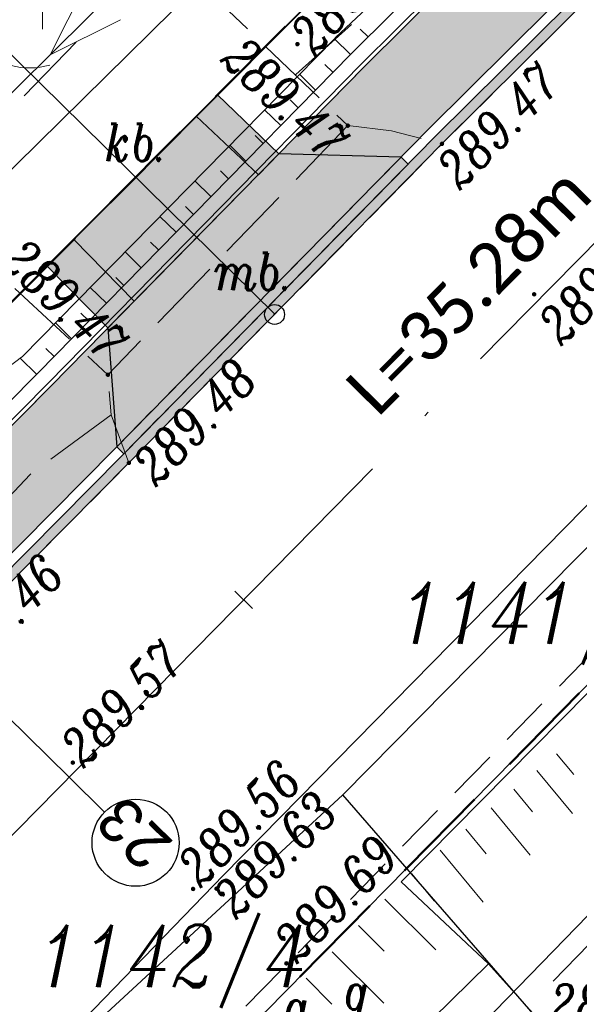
# Model space of a CAD drawing. Header units: metres. Extents: x -1 to 7476305, y 0 to 5497191.
# Tile 13 of 115: x 7474950 to 7474961, y 5496678 to 5496698. Entities that reach past the tile are written whole.
import ezdxf

# ---------------------------------------------------------------- set-up
doc = ezdxf.new("R2010")
doc.units = ezdxf.units.M
for name, pattern in [('420-500', [1.5, 1, -0.5]), ('ACAD_ISO04W100', [30, 24, -3, 0, -3]), ('EGBO02-500', [2.5, 1.5, -1]), ('Krawedz', [0.75, 0.5, -0.25]), ('KTCR02-500', [1.5, 1, -0.5]), ('KTJZ01-500', [2, 1.5, -0.5])]:
    doc.linetypes.add(name, pattern=pattern)
for name, color, linetype, lineweight, true_color in [('BUBZ01_1', 7, 'Continuous', 5, 0x0a0909), ('EGBD03', 7, 'Continuous', 5, 0x0a0909), ('EGBO02', 7, 'Continuous', 5, 0x0a0909), ('KTCR02', 7, 'Continuous', 5, 0x0a0909), ('KTJZ01', 7, 'Continuous', 5, 0x0a0909), ('KTKR01', 7, 'Continuous', 5, 0x0a0909), ('KTOK05_01', 7, 'Continuous', 5, 0x0a0909), ('RTPW01', 7, 'Continuous', 5, 0x0a0909), ('RTPW02', 7, 'Continuous', 5, 0x0a0909), ('suepnn', 7, 'Continuous', 5, 0x0a0909), ('SUPG_01', 7, 'Continuous', 5, 0x0a0909), ('SUUS25_G', 7, 'Continuous', 5, 0x0a0909), ('SZOPO_905', 7, 'Continuous', 5, 0x0a0909), ('Warstwa 1', 7, 'Continuous', 5, 0x0a0909)]:
    doc.layers.add(name, color=color, linetype=linetype, lineweight=lineweight, true_color=true_color)
for name, color, linetype in [('C-DROGI-KORYTARZE', 7, 'Continuous'), ('C-DROGI-PRZEKROJE', 7, 'Continuous'), ('C-DROGI-SYTUACJA', 7, 'Continuous'), ('C-DROGI-SYTUACJA-ETYKIETY', 7, 'Continuous'), ('D_ naprawakonstrukcji', 7, 'Continuous'), ('D_Granice pasa drogowego', 30, '420-500'), ('d_gRANICE PODZIAŁOWE', 92, 'Continuous'), ('D_Grupa punktów', 7, 'Continuous'), ('D_Krawężnik zaniżony', 1, '420-500'), ('D_Linia charakterystyczna', 10, 'Continuous'), ('D_Skarpa przy palisadach', 7, 'Continuous'), ('D_Zjazdy', 5, 'Continuous'), ('S-5_wymiary', 6, 'Continuous')]:
    doc.layers.add(name, color=color, linetype=linetype)
doc.layers.add('D_Pobocza zjazdu z kostki', color=7, linetype='Continuous', true_color=0xba9982)
doc.layers.add('D_Zjazdy za chodnikiem z kostki', color=7, linetype='Continuous', true_color=0xfb9dd4)
for name, color, linetype, lineweight in [('S-1_proj_obnizenia', 7, 'Krawedz', 30), ('S-1_proj_obrzeze', 11, 'Continuous', 30), ('S-5_opis_poprzeczka', 7, 'Continuous', 25)]:
    doc.layers.add(name, color=color, linetype=linetype, lineweight=lineweight)
doc.styles.add('! rom po 1.8mm', font='calibri.ttf', dxfattribs={"height": 0.9})
doc.styles.add('KAMIL', font='calibri.ttf', dxfattribs={"height": 0.75})
doc.styles.add('romans_pochyl', font='calibri.ttf', dxfattribs={"height": 0.75})
doc.styles.add('Style-ITALIC_1250', font='ITALIC_1250.shx')
doc.linetypes.add('KTOK05_01-500', pattern='A,3.75,[13,dgnlstyle-rozp_2015.shx,S=0.002778,R=0,X=0,Y=0],3.75', length=7.5)
doc.dimstyles.new('! 500', dxfattribs={"dimscale": 5, "dimtxt": 0.9, "dimasz": 0.18, "dimexe": 0.08, "dimexo": 0.04, "dimgap": 0.07, "dimtad": 1, "dimzin": 1, "dimtxsty": '! rom po 1.8mm', "dimcen": 0.09, "dimclrd": 256, "dimclre": 256, "dimclrt": 256, "dimazin": 1, "dimtfac": 1, "dimtix": 1, "dimtmove": 1, "dimatfit": 1, "dimfxl": 0.2, "dimlwd": -1, "dimlwe": -1, "dimarcsym": 0})

# ---------------------------------------------------------------- blocks, each defined once
blk = doc.blocks.new('A$C3d0535fb')
at = {"lineweight": 30, "true_color": 0xffffff, "transparency": 33554687}
h = blk.add_hatch(color=7, dxfattribs=at)
h.dxf.hatch_style = 1
h.paths.add_polyline_path([(7474957.347, 5496694.787), (7474957.205, 5496694.927), (7474954.394, 5496692.062), (7474954.317, 5496691.984), (7474951.492, 5496689.105), (7474951.635, 5496688.965), (7474954.46, 5496691.844), (7474954.536, 5496691.922)])
at = {"layer": 'D_Pobocza zjazdu z kostki', "lineweight": 30}
h = blk.add_hatch(color=256, dxfattribs=at)
h.dxf.hatch_style = 1
h.paths.add_polyline_path([(7474951.321, 5496691.498), (7474951.844, 5496692.031), (7474950.629, 5496693.272), (7474950.097, 5496692.737)])
h.paths.add_polyline_path([(7474954.337, 5496694.573), (7474954.752, 5496694.994), (7474953.517, 5496696.177), (7474953.092, 5496695.749)])
at = {"layer": 'D_Zjazdy', "lineweight": 30, "true_color": 0xed1f24, "transparency": 33554687}
h = blk.add_hatch(color=240, dxfattribs=at)
h.dxf.hatch_style = 1
h.paths.add_polyline_path([(7474957.205, 5496694.927), (7474954.752, 5496694.994), (7474951.324, 5496691.501), (7474951.492, 5496689.105)])
at = {"layer": 'D_Zjazdy za chodnikiem z kostki', "lineweight": 30, "true_color": 0xfacccd, "transparency": 33554687}
h = blk.add_hatch(color=254, dxfattribs=at)
h.dxf.hatch_style = 1
h.paths.add_polyline_path([(7475021.824, 5496760.528), (7475021.496, 5496760.889), (7475020.247, 5496759.751), (7475020.529, 5496759.427)])
h.paths.add_polyline_path([(7475020.529, 5496759.427), (7475020.245, 5496759.753), (7475018.904, 5496758.534), (7475019.144, 5496758.25)])
h.paths.add_polyline_path([(7475020.66, 5496759.288), (7475020.529, 5496759.427), (7475019.144, 5496758.25), (7475019.264, 5496758.111), (7475019.296, 5496758.072)])
h.paths.add_polyline_path([(7475021.418, 5496759.96), (7475021.676, 5496760.191), (7475021.931, 5496760.411), (7475021.932, 5496760.411), (7475021.824, 5496760.528), (7475020.53, 5496759.427), (7475020.66, 5496759.288)])
h.paths.add_polyline_path([(7474987.052, 5496727.505), (7474987.051, 5496727.506), (7474986.154, 5496728.349), (7474984.868, 5496727.123), (7474985.784, 5496726.215)])
h.paths.add_polyline_path([(7474984.868, 5496727.123), (7474983.614, 5496725.925), (7474984.564, 5496724.973), (7474984.56, 5496724.969), (7474985.784, 5496726.215)])
h.paths.add_polyline_path([(7474950.632, 5496693.276), (7474951.846, 5496692.035), (7474954.338, 5496694.57), (7474953.093, 5496695.75)])
at = {"color": 7, "lineweight": 30, "true_color": 0xffffff, "flags": 128}
for points in [[(7474957.205, 5496694.927), (7474957.347, 5496694.787)], [(7474951.492, 5496689.105), (7474951.635, 5496688.965)]]:
    blk.add_lwpolyline(points, dxfattribs=at)
at = {"layer": 'D_Krawężnik zaniżony', "lineweight": 30, "elevation": 289.57, "flags": 128}
for points in [[(7474951.492, 5496689.105), (7474954.317, 5496691.984), (7474954.394, 5496692.062), (7474957.205, 5496694.927)], [(7474951.635, 5496688.965), (7474954.46, 5496691.844), (7474954.536, 5496691.922), (7474957.347, 5496694.787)]]:
    blk.add_lwpolyline(points, dxfattribs=at)
at = {"layer": 'D_Pobocza zjazdu z kostki', "color": 18, "lineweight": 30, "true_color": 0x000000, "elevation": 289.622, "flags": 128}
blk.add_lwpolyline([(7474953.092, 5496695.749), (7474953.517, 5496696.177), (7474954.752, 5496694.994), (7474954.335, 5496694.571)], dxfattribs=at)
at = {"layer": 'D_Pobocza zjazdu z kostki', "color": 18, "lineweight": 30, "true_color": 0x000000, "flags": 128}
blk.add_lwpolyline([(7474950.629, 5496693.272), (7474950.097, 5496692.737), (7474951.317, 5496691.494), (7474951.843, 5496692.03)], dxfattribs=at)
at = {"layer": 'D_Zjazdy', "color": 18, "lineweight": 30, "true_color": 0x000000, "flags": 128}
blk.add_lwpolyline([(7474957.205, 5496694.927), (7474954.752, 5496694.994), (7474954.338, 5496694.572), (7474953.092, 5496695.749), (7474950.629, 5496693.272), (7474951.844, 5496692.031), (7474951.316, 5496691.493), (7474951.492, 5496689.105)], dxfattribs=at)
at = {"layer": 'D_Zjazdy', "color": 18, "lineweight": 30, "true_color": 0x000000, "elevation": 289.627, "flags": 128}
blk.add_lwpolyline([(7474951.324, 5496691.501), (7474954.758, 5496695)], dxfattribs=at)
blk = doc.blocks.new('*D106')
at = {"layer": 'D_Skarpa przy palisadach', "transparency": 16777216}
for p, q in [((7474983.836, 5496724.604), (7474959.209, 5496749.05)), ((7474959.174, 5496748.958), (7474914.873, 5496704.329)), ((7474939.408, 5496679.847), (7474914.781, 5496704.293))]:
    blk.add_line(p, q, dxfattribs=at)
at = {"layer": 'D_Skarpa przy palisadach', "lineweight": 30, "transparency": 16777216}
for points in [[(7474959.163, 5496748.969), (7474959.185, 5496748.947), (7474959.237, 5496749.022)], [(7474914.862, 5496704.339), (7474914.884, 5496704.318), (7474914.81, 5496704.265)]]:
    blk.add_solid(points, dxfattribs=at)
at = {"layer": 'Defpoints', "color": 0, "lineweight": 30, "transparency": 16777216}
for p in [(7474983.85, 5496724.59), (7474914.81, 5496704.265), (7474939.423, 5496679.833)]:
    blk.add_point(p, dxfattribs=at)
at = {"layer": 'D_Skarpa przy palisadach', "lineweight": 30, "transparency": 16777216, "insert": (7474936.028, 5496727.632), "char_height": 0.9, "attachment_point": 5, "rotation": 45.2116, "style": '! rom po 1.8mm'}
blk.add_mtext('Miejsce do wymijania sie osób ze szczególnymi potrzebami\\Pdł. 63,06m', dxfattribs=at)
blk = doc.blocks.new('905')
at = {"layer": 'SZOPO_905', "color": 18, "linetype": 'Continuous', "lineweight": 13, "true_color": 0x0a0909}
for centre, start, end in [((-1.5, 0), 0, 60), ((1.5, 0), 120, 180)]:
    blk.add_arc(centre, 1.5, start, end, dxfattribs=at)
blk = doc.blocks.new('RTPW02')
at = {"layer": 'RTPW02', "linetype": 'Continuous', "lineweight": 13, "true_color": 0x0a0909}
h = blk.add_hatch(color=18, dxfattribs=at)
edge = h.paths.add_edge_path()
edge.add_arc((0, 0), 0.045, 0, 360)
blk = doc.blocks.new('RTPW01')
at = {"layer": 'RTPW01', "linetype": 'Continuous', "lineweight": 13, "true_color": 0x0a0909}
h = blk.add_hatch(color=18, dxfattribs=at)
edge = h.paths.add_edge_path()
edge.add_arc((0, 0), 0.045, 0, 360)
blk = doc.blocks.new('MDCP_klauzula')
at = {"layer": 'BUBZ01_1', "color": 252, "linetype": 'Continuous', "lineweight": 18}
for p, q in [((7474960.673, 5496682.521), (7474960.33, 5496682.936)), ((7474960.647, 5496681.739), (7474959.93, 5496682.606)), ((7474959.849, 5496681.774), (7474959.474, 5496682.228)), ((7474959.802, 5496680.901), (7474959.017, 5496681.851)), ((7474958.915, 5496680.928), (7474958.504, 5496681.426)), ((7474958.852, 5496679.959), (7474957.99, 5496681.001)), ((7474957.873, 5496679.981), (7474957.419, 5496680.529)), ((7474957.902, 5496678.998), (7474956.879, 5496680.017)), ((7474956.866, 5496678.976), (7474956.351, 5496679.488)), ((7474956.858, 5496677.928), (7474955.824, 5496678.958)), ((7474955.816, 5496677.911), (7474955.297, 5496678.429))]:
    blk.add_line(p, q, dxfattribs=at)
at = {"layer": 'd_gRANICE PODZIAŁOWE', "color": 96, "lineweight": 30, "flags": 128}
blk.add_lwpolyline([(7474994.101, 5496717.997), (7474957.321, 5496680.639), (7474946.403, 5496669.549), (7474933.824, 5496656.773), (7474928.905, 5496651.777), (7474914.804, 5496638.74)], dxfattribs=at)
at = {"layer": 'EGBD03', "color": 96, "linetype": 'Continuous', "lineweight": 30}
blk.add_line((7474992.793, 5496719.375), (7474956.038, 5496682.115), dxfattribs=at)
at = {"layer": 'EGBD03', "color": 96, "linetype": 'Continuous', "lineweight": 30, "flags": 128}
for points in [[(7474993.36, 5496735.227), (7474973.585, 5496716.354), (7474940.056, 5496682.642), (7474905.9, 5496652.407), (7474901.86, 5496653.48)], [(7474901.86, 5496653.48), (7474904.993, 5496655.483), (7474942.021, 5496687.069), (7474947.656, 5496692.988), (7474962.536, 5496707.652), (7474977.8, 5496722.29)], [(7474975.438, 5496659.792), (7474956.038, 5496682.115), (7474956.038, 5496682.115), (7474944.6, 5496671.55), (7474964.909, 5496649.013)]]:
    blk.add_lwpolyline(points, dxfattribs=at)
at = {"layer": 'EGBO02', "color": 252, "linetype": 'EGBO02-500', "lineweight": 18, "flags": 128}
for points in [[(7474912.596, 5496658.952), (7474940.276, 5496686.459), (7474968.571, 5496715.765), (7474999.422, 5496746.255), (7475028.237, 5496772.674), (7475043.438, 5496787.327), (7475072.159, 5496810.289), (7475094.114, 5496826.623), (7475118.388, 5496845.324), (7475126.952, 5496853.278), (7475138.024, 5496865.445)], [(7474926.693, 5496644.766), (7474954.52, 5496672.419), (7474982.797, 5496701.705), (7475013.214, 5496731.767), (7475041.938, 5496758.101), (7475056.651, 5496772.284), (7475084.376, 5496794.45), (7475106.187, 5496810.677), (7475131.323, 5496830.043), (7475141.178, 5496839.195), (7475152.816, 5496851.985)]]:
    blk.add_lwpolyline(points, dxfattribs=at)
at = {"layer": 'KTCR02', "color": 252, "linetype": 'KTCR02-500', "lineweight": 18, "flags": 128}
blk.add_lwpolyline([(7474913.55, 5496637.81), (7474921.76, 5496645.48), (7474928.68, 5496652.11), (7474934.7, 5496658.05), (7474941.22, 5496664.66), (7474945.33, 5496668.9), (7474948.75, 5496672.4), (7474955.06, 5496678.86), (7474964.24, 5496688.23), (7474969.27, 5496693.39), (7474978.01, 5496702.3), (7474984.64, 5496709.01), (7474993.79, 5496718.24), (7475004.32, 5496728.87), (7475009.22, 5496733.91), (7475014.25, 5496738.52), (7475019.49, 5496743.5), (7475024.78, 5496748.31), (7475028.23, 5496751.35), (7475034.3, 5496756.47), (7475037.66, 5496759.28), (7475043.92, 5496764.46), (7475050.39, 5496770.09), (7475051.89, 5496771.34), (7475055.205, 5496773.935), (7475056.84, 5496775.15), (7475062.31, 5496779.34), (7475067.09, 5496782.88), (7475068.06, 5496783.57), (7475070.91, 5496785.82), (7475085.65, 5496796.94), (7475089.21, 5496799.59), (7475097.78, 5496806.09), (7475103.42, 5496810.37), (7475103.6, 5496810.39), (7475106.47, 5496812.66), (7475107.32, 5496813.37), (7475108.08, 5496813.98), (7475112.92, 5496817.75)], dxfattribs=at)
at = {"layer": 'KTJZ01', "color": 252, "linetype": 'KTJZ01-500', "lineweight": 18}
blk.add_line((7474953.039, 5496698.547), (7474956.136, 5496695.558), dxfattribs=at)
at = {"layer": 'KTJZ01', "color": 252, "linetype": 'KTJZ01-500', "lineweight": 18, "flags": 128}
for points in [[(7474940.948, 5496678.227), (7474942.744, 5496679.768), (7474947.468, 5496684.472), (7474951.738, 5496688.783), (7474958.027, 5496695.193), (7474962.097, 5496699.235), (7474965.673, 5496702.794), (7474969.754, 5496707.034), (7474981.843, 5496719.552), (7474986.871, 5496724.456), (7474990.284, 5496728.016), (7474993.046, 5496730.57), (7474995.803, 5496733.399), (7474999.755, 5496737.308), (7475005.043, 5496742.399), (7475009.082, 5496746.263), (7475016.386, 5496752.922), (7475018.661, 5496754.834), (7475020.089, 5496756.127), (7475022.831, 5496758.571), (7475025.815, 5496761.182), (7475031.927, 5496766.616), (7475037.923, 5496771.877), (7475045.276, 5496778.075), (7475048.776, 5496780.871), (7475053.275, 5496784.409), (7475057.865, 5496787.982), (7475065.68, 5496793.821), (7475071.675, 5496798.251), (7475080.197, 5496804.617), (7475085.951, 5496808.863), (7475092.068, 5496813.415), (7475094.463, 5496815.318), (7475099.029, 5496818.877), (7475104.515, 5496823.229), (7475105.014, 5496823.868), (7475110.261, 5496828.106), (7475116.671, 5496833.487), (7475121.299, 5496837.758), (7475127.388, 5496843.57), (7475133.626, 5496849.85), (7475138.23, 5496854.845), (7475143.855, 5496861.074), (7475148.205, 5496866.026), (7475154.747, 5496873.863), (7475160.368, 5496880.935), (7475164.02, 5496885.897), (7475167.465, 5496890.774), (7475169.395, 5496893.556), (7475177.645, 5496905.781), (7475183.716, 5496915.79), (7475187.356, 5496922.37), (7475191.312, 5496929.431), (7475194.505, 5496935.684), (7475198.366, 5496943.242), (7475201.584, 5496949.716), (7475204.91, 5496956.567), (7475209.898, 5496967.043), (7475214.268, 5496976.102), (7475219.085, 5496986.161), (7475221.068, 5496990.37), (7475223.563, 5496995.716), (7475227.167, 5497003.081), (7475229.52, 5497008.043), (7475233.202, 5497015.17), (7475236.644, 5497022.005), (7475242.538, 5497033.041), (7475245.538, 5497037.898), (7475247.914, 5497042.007), (7475248.707, 5497043.191), (7475252.159, 5497048.588), (7475253.518, 5497050.557), (7475256.496, 5497054.779), (7475262.407, 5497062.145), (7475264.477, 5497064.71), (7475272.511, 5497072.714), (7475276.959, 5497077.087), (7475283.019, 5497082.422), (7475288.616, 5497087.275), (7475294.096, 5497092.097)], [(7474955.092, 5496696.589), (7474960.236, 5496701.187), (7474965.162, 5496706.139), (7474968.597, 5496707.816)], [(7474956.136, 5496695.558), (7474951.316, 5496690.554), (7474948.152, 5496693.487)], [(7474956.136, 5496695.558), (7474957.015, 5496695.451), (7474958.027, 5496695.193)], [(7474951.738, 5496688.783), (7474951.381, 5496689.748), (7474951.316, 5496690.554)], [(7474951.381, 5496689.748), (7474949.751, 5496688.551), (7474946.739, 5496685.357), (7474941.347, 5496680.845), (7474939.485, 5496679.714)]]:
    blk.add_lwpolyline(points, dxfattribs=at)
at = {"layer": 'KTKR01', "color": 252, "linetype": 'Continuous', "lineweight": 18, "flags": 128}
blk.add_lwpolyline([(7474948.04, 5496674.72), (7474953.64, 5496680.5), (7474962.78, 5496689.8), (7474963.5, 5496690.53), (7474967.01, 5496694.09), (7474967.72, 5496694.84), (7474976.59, 5496703.9), (7474982.46, 5496709.89), (7474983.23, 5496710.58), (7474985.98, 5496713.43), (7474986.69, 5496714.18), (7474992.23, 5496719.8), (7475002.96, 5496730.56), (7475003.65, 5496731.27), (7475006.55, 5496734.1), (7475007.97, 5496735.48), (7475012.84, 5496740.18), (7475018.16, 5496745.16), (7475023.36, 5496749.9), (7475026.84, 5496752.99)], dxfattribs=at)
at = {"layer": 'KTOK05_01', "color": 252, "linetype": 'KTOK05_01-500', "lineweight": 18, "flags": 128}
for points in [[(7474969.006, 5496692.314), (7474957.209, 5496680.367), (7474958.96, 5496678.72)], [(7474975.655, 5496660.014), (7474967.2, 5496669.55), (7474958.96, 5496678.72), (7474950.72, 5496670.62), (7474952.68, 5496668.01)]]:
    blk.add_lwpolyline(points, dxfattribs=at)
at = {"layer": 'suepnn', "color": 1, "linetype": 'Continuous', "lineweight": 13, "true_color": 0xfa0000, "flags": 128}
for points in [[(7474928.265, 5496675.305), (7474960.812, 5496707.539), (7474991.547, 5496737.68)], [(7474951.572, 5496697.684), (7474950.154, 5496696.984), (7474950.868, 5496698.395)]]:
    blk.add_lwpolyline(points, dxfattribs=at)
at = {"layer": 'SUPG_01', "color": 52, "linetype": 'Continuous', "lineweight": 13, "true_color": 0xbebf00, "flags": 128}
blk.add_lwpolyline([(7474958.86, 5496677.532), (7474964, 5496682.82), (7474972.257, 5496691.527), (7474980.453, 5496700.293), (7474988.669, 5496709.039), (7474996.24, 5496716.96), (7475004.715, 5496725.455), (7475013.364, 5496733.774), (7475021.968, 5496742.138), (7475030.384, 5496750.693), (7475033.36, 5496753.37), (7475042.275, 5496761.403), (7475051.432, 5496769.158), (7475052.628, 5496770.178), (7475056.504, 5496773.483), (7475060.563, 5496776.944), (7475070.432, 5496783.771), (7475080.096, 5496790.885), (7475089.7, 5496798.08), (7475099.183, 5496805.433), (7475108.913, 5496812.456), (7475118.151, 5496820.115), (7475121.945, 5496823.675), (7475122.42, 5496824.12)], dxfattribs=at)
at = {"layer": 'Warstwa 1', "color": 252, "linetype": 'Continuous', "lineweight": 18}
blk.add_line((7474950, 5496702.5), (7474950, 5496697.5), dxfattribs=at)
at = {"layer": 'RTPW01', "color": 252, "linetype": 'Continuous', "lineweight": 18}
blk.add_blockref('RTPW01', (7474955.123, 5496697.196), dxfattribs=at)
at = {"layer": 'RTPW02', "color": 252, "linetype": 'Continuous', "lineweight": 18}
for p in [(7474956.136, 5496695.558), (7474958.027, 5496695.193), (7474959.879, 5496692.17), (7474951.316, 5496690.554), (7474951.738, 5496688.783), (7474950.611, 5496682.761), (7474953.027, 5496680.223), (7474953.498, 5496680.23), (7474954.901, 5496678.728)]:
    blk.add_blockref('RTPW02', p, dxfattribs=at)
at = {"layer": 'SZOPO_905', "color": 252, "linetype": 'Continuous', "lineweight": 18, "rotation": 225.6728376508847}
blk.add_blockref('905', (7474948.695, 5496697.146), dxfattribs=at)
at = {"layer": 'EGBD03', "color": 96, "linetype": 'Continuous', "lineweight": 30, "style": 'Style-ITALIC_1250', "width": 0.8}
for s, p in [('1141/1', (7474957.167, 5496685.146)), ('1142/4', (7474949.898, 5496678.249))]:
    blk.add_text(s, height=1.25, dxfattribs=at).set_placement(p)
at = {"layer": 'KTJZ01', "color": 252, "linetype": 'Continuous', "lineweight": 18, "style": 'Style-ITALIC_1250', "width": 0.8}
for s, p in [('kb.', (7474951.254, 5496694.846)), ('mb.', (7474953.45, 5496692.256))]:
    blk.add_text(s, height=0.75, dxfattribs=at).set_placement(p)
at = {"layer": 'RTPW01', "color": 252, "linetype": 'Continuous', "lineweight": 18, "style": 'Style-ITALIC_1250', "width": 0.8}
blk.add_text('289.3', height=0.75, rotation=48.569, dxfattribs=at).set_placement((7474955.475, 5496696.938))
at = {"layer": 'RTPW02', "color": 252, "linetype": 'Continuous', "lineweight": 18, "style": 'Style-ITALIC_1250', "width": 0.8}
for s, rotation, p in [('289.47', 316.0166, (7474953.55, 5496696.868)), ('289.47', 45.4971, (7474958.386, 5496694.245)), ('289.47', 316.0166, (7474949.122, 5496692.819)), ('289.56', 45.4971, (7474960.422, 5496691.113)), ('289.48', 45.5459, (7474952.278, 5496688.286)), ('289.46', 45.5459, (7474948.409, 5496684.364)), ('289.57', 45.5459, (7474950.827, 5496682.632)), ('289.56', 45.5459, (7474953.177, 5496680.225)), ('289.63', 45.5459, (7474953.892, 5496679.593)), ('289.69', 45.5459, (7474955.114, 5496678.703))]:
    blk.add_text(s, height=0.75, rotation=rotation, dxfattribs=at).set_placement(p)
at = {"layer": 'SUUS25_G', "color": 52, "linetype": 'Continuous', "lineweight": 13, "true_color": 0xbebf00, "style": 'Style-ITALIC_1250', "width": 0.8}
for s, p in [('g', (7474956.051, 5496677.798)), ('%%u287.90%%U', (7474960.185, 5496677.556)), ('g', (7474954.843, 5496677.479))]:
    blk.add_text(s, height=0.75, dxfattribs=at).set_placement(p)
blk = doc.blocks.new('okrag')
at = {"color": 0}
blk.add_circle((0, 0), 0.5, dxfattribs=at)
blk = doc.blocks.new('*U236', base_point=(7474954.664, 5496691.765))
at = {"lineweight": -2, "xscale": 0.4, "yscale": 0.4, "zscale": 0.4}
blk.add_blockref('okrag', (7474954.664, 5496691.765), dxfattribs=at)
blk = doc.blocks.new('AeccTickLine')
at = {"color": 0, "linetype": 'ByBlock', "lineweight": -2}
blk.add_line((0, 1), (0, -1), dxfattribs=at)
blk = doc.blocks.new('kolo')
at = {"layer": 'S-5_wymiary'}
blk.add_circle((-0.91, 0), 0.91, dxfattribs=at)

msp = doc.modelspace()

# ---------------------------------------------------------------- linework, layer by layer
at = {"layer": 'D_ naprawakonstrukcji', "color": 18, "lineweight": 30, "true_color": 0x000000, "flags": 128}
msp.add_lwpolyline([(7475032.26, 5496770.67), (7475010.572, 5496750.962), (7475002.025, 5496743.148), (7474993.311, 5496735.182), (7474991.33, 5496733.29), (7474987.11, 5496729.262), (7474981.728, 5496724.125), (7474978.688, 5496721.224), (7474975.041, 5496717.744), (7474967.615, 5496710.352), (7474955.357, 5496698.026), (7474948.808, 5496691.442), (7474943.173, 5496685.776), (7474941.426, 5496684.019), (7474940.056, 5496682.642), (7474939.655, 5496682.287), (7474931.483, 5496675.053)], dxfattribs=at)
at = {"layer": 'D_Granice pasa drogowego', "lineweight": 50, "ltscale": 2, "flags": 128}
msp.add_lwpolyline([(7474871.194, 5496602.021), (7474875.844, 5496605.985), (7474886.51, 5496614.328), (7474893.187, 5496619.551), (7474906.364, 5496629.859), (7474908.002, 5496630.38), (7474914.804, 5496638.74), (7474928.905, 5496651.777), (7474946.406, 5496669.552), (7474957.321, 5496680.639), (7474994.148, 5496718.045), (7475014.642, 5496738.841), (7475028.014, 5496750.844), (7475033.755, 5496755.998), (7475037.841, 5496759.479), (7475046.672, 5496767.002), (7475050.423, 5496770.198), (7475056.626, 5496775.2), (7475065.197, 5496781.478), (7475069.506, 5496784.668), (7475083.953, 5496795.64), (7475091.313, 5496801.229), (7475097.69, 5496806.073), (7475103.398, 5496810.407), (7475110.576, 5496816.081), (7475114.68, 5496819.326), (7475120.064, 5496824.042), (7475130.991, 5496833.37), (7475144.36, 5496846.35), (7475159.914, 5496864.742), (7475165.321, 5496871.433), (7475168.549, 5496875.377), (7475175.09, 5496884.328), (7475189.457, 5496903.989), (7475193.179, 5496911.075), (7475198.108, 5496920.456), (7475202.904, 5496929.586), (7475209.984, 5496944.676), (7475224.229, 5496974.661), (7475228.871, 5496985.456), (7475234.774, 5496999.181), (7475235.211, 5497000), (7475244.883, 5497018.143), (7475247.158, 5497021.622), (7475253.509, 5497032.362), (7475263.655, 5497046.357), (7475275.03, 5497059.7), (7475278.404, 5497063.267), (7475280.249, 5497065.127), (7475283.737, 5497068.192), (7475289.77, 5497074.68), (7475292.049, 5497076.649), (7475298.288, 5497082.039), (7475318.081, 5497097.784), (7475318.6, 5497101.12), (7475308.342, 5497109.277), (7475299.764, 5497105.915), (7475300.031, 5497102.685), (7475290.434, 5497094.878), (7475285.765, 5497091.08), (7475277.631, 5497083.259), (7475263.588, 5497069.572), (7475259.571, 5497065.54), (7475255.16, 5497060.7), (7475248.447, 5497051.193), (7475241.071, 5497040.575), (7475236.851, 5497034.5), (7475232.87, 5497026.192), (7475228.603, 5497017.286), (7475222.129, 5497003.773), (7475221.6, 5497002.67), (7475223.058, 5497002.07), (7475222.491, 5496999.056), (7475222.104, 5496998.239), (7475217.488, 5496988.479), (7475214.662, 5496982.503), (7475211.997, 5496976.871), (7475210.402, 5496973.497), (7475207.108, 5496966.534), (7475200.594, 5496952.761), (7475195.041, 5496942.357), (7475186.706, 5496926.741), (7475181.863, 5496917.665), (7475180.812, 5496915.697), (7475174.258, 5496906.159), (7475161.354, 5496887.311), (7475156.287, 5496881.059), (7475137.148, 5496857.357), (7475129.378, 5496848.794), (7475126.377, 5496845.473), (7475122.357, 5496841.906), (7475113.346, 5496833.897), (7475108.201, 5496829.327), (7475103.572, 5496825.562), (7475101.251, 5496823.675), (7475097.151, 5496820.343), (7475092.412, 5496817.061), (7475083.189, 5496810.712), (7475063.35, 5496796.429), (7475055.25, 5496790.597), (7475035.25, 5496773.04), (7475032.26, 5496770.67), (7475010.572, 5496750.962), (7475002.025, 5496743.148), (7474993.311, 5496735.182), (7474991.33, 5496733.29), (7474987.11, 5496729.262), (7474981.728, 5496724.125), (7474978.688, 5496721.224), (7474975.041, 5496717.744), (7474967.615, 5496710.352), (7474955.357, 5496698.026), (7474948.808, 5496691.442), (7474943.173, 5496685.776), (7474941.426, 5496684.019), (7474940.056, 5496682.642), (7474939.655, 5496682.287), (7474931.483, 5496675.053), (7474923.147, 5496667.674), (7474919.881, 5496664.783), (7474908.976, 5496655.13), (7474905.9, 5496652.407), (7474901.86, 5496653.48)], dxfattribs=at)
at = {"layer": 'D_Zjazdy', "color": 18, "lineweight": 30, "true_color": 0x000000, "elevation": 289.619, "flags": 128}
msp.add_lwpolyline([(7474951.635, 5496688.963), (7474957.362, 5496694.801)], dxfattribs=at)

# ---------------------------------------------------------------- block references
msp.add_blockref('A$C3d0535fb', (0, 0))

# ---------------------------------------------------------------- dimensions: what is measured, and where the dimension line sits
at = {"layer": 'D_Skarpa przy palisadach', "color": 18, "lineweight": 30, "true_color": 0x000000}
dim = msp.add_aligned_dim(p1=(7474983.85, 5496724.59), p2=(7474939.423, 5496679.833), distance=-34.68, text='Miejsce do wymijania sie osób ze szczególnymi potrzebami\\Pdł. <>m', dimstyle='! 500', override={"dimscale": 0.5}, dxfattribs=at)
dim.commit()
dim.dimension.update_dxf_attribs({"geometry": '*D106', "text_midpoint": (7474936.028, 5496727.632)})

# ---------------------------------------------------------------- next in the draw order: block references
at = {"layer": 'RTPW01', "color": 18, "lineweight": 30, "true_color": 0x000000}
msp.add_blockref('MDCP_klauzula', (0, 0), dxfattribs=at)

# ---------------------------------------------------------------- next in the draw order: hatches: boundary and pattern name
at = {"layer": 'C-DROGI-KORYTARZE', "linetype": 'Continuous', "lineweight": -3, "true_color": 0xfeeab9}
msp.add_hatch(color=254, dxfattribs=at).paths.add_polyline_path([(7474987.893, 5496726.1), (7474986.594, 5496724.745), (7474986.587, 5496724.737), (7474982.719, 5496720.965), (7474981.942, 5496720.207), (7474981.569, 5496719.843), (7474981.559, 5496719.833), (7474969.47, 5496707.315), (7474969.46, 5496707.305), (7474968.958, 5496706.783), (7474965.395, 5496703.081), (7474965.388, 5496703.075), (7474965.314, 5496702.998), (7474964.535, 5496702.226), (7474961.833, 5496699.537), (7474961.812, 5496699.516), (7474957.756, 5496695.487), (7474957.742, 5496695.474), (7474951.461, 5496689.072), (7474951.453, 5496689.064), (7474947.691, 5496685.266), (7474947.199, 5496684.768), (7474947.183, 5496684.753), (7474946.917, 5496684.488), (7474944.123, 5496681.706), (7474944.078, 5496681.66), (7474942.474, 5496680.063), (7474942.466, 5496680.056), (7474942.049, 5496679.698), (7474942.046, 5496679.696), (7474940.707, 5496678.547), (7474939.491, 5496679.875), (7474940.83, 5496681.024), (7474940.832, 5496681.026), (7474941.249, 5496681.384), (7474941.257, 5496681.391), (7474942.858, 5496682.986), (7474945.634, 5496685.75), (7474945.9, 5496686.015), (7474945.916, 5496686.031), (7474946.408, 5496686.528), (7474950.17, 5496690.326), (7474950.178, 5496690.334), (7474956.459, 5496696.736), (7474956.472, 5496696.749), (7474960.529, 5496700.778), (7474960.55, 5496700.799), (7474963.252, 5496703.488), (7474964.031, 5496704.26), (7474964.105, 5496704.337), (7474964.112, 5496704.344), (7474967.679, 5496708.05), (7474968.181, 5496708.571), (7474968.191, 5496708.582), (7474980.28, 5496721.1), (7474980.29, 5496721.11), (7474980.663, 5496721.474), (7474981.44, 5496722.232), (7474985.308, 5496726.004), (7474985.315, 5496726.012), (7474986.615, 5496727.367), (7474987.893, 5496726.1)], flags=0)
at = {"layer": 'C-DROGI-PRZEKROJE', "linetype": 'Continuous', "lineweight": -3}
msp.add_hatch(color=5, dxfattribs=at).paths.add_polyline_path([(7474988.178, 5496725.819), (7474986.878, 5496724.463), (7474986.871, 5496724.456), (7474983.003, 5496720.683), (7474982.226, 5496719.926), (7474981.853, 5496719.562), (7474981.843, 5496719.552), (7474969.754, 5496707.034), (7474969.744, 5496707.023), (7474969.242, 5496706.502), (7474965.68, 5496702.801), (7474965.673, 5496702.794), (7474965.6, 5496702.718), (7474964.821, 5496701.946), (7474962.118, 5496699.256), (7474962.097, 5496699.235), (7474958.041, 5496695.207), (7474958.027, 5496695.193), (7474951.746, 5496688.791), (7474951.738, 5496688.783), (7474947.976, 5496684.985), (7474947.484, 5496684.488), (7474947.468, 5496684.472), (7474947.202, 5496684.208), (7474944.408, 5496681.425), (7474944.348, 5496681.365), (7474942.744, 5496679.768), (7474942.737, 5496679.761), (7474942.319, 5496679.403), (7474942.317, 5496679.401), (7474940.978, 5496678.252), (7474940.842, 5496678.4), (7474942.181, 5496679.549), (7474942.184, 5496679.551), (7474942.601, 5496679.908), (7474942.609, 5496679.916), (7474944.213, 5496681.513), (7474944.266, 5496681.566), (7474947.06, 5496684.348), (7474947.325, 5496684.613), (7474947.341, 5496684.628), (7474947.833, 5496685.126), (7474951.595, 5496688.924), (7474951.604, 5496688.932), (7474957.884, 5496695.334), (7474957.898, 5496695.347), (7474961.954, 5496699.376), (7474961.975, 5496699.397), (7474964.678, 5496702.086), (7474965.457, 5496702.858), (7474965.53, 5496702.935), (7474965.537, 5496702.941), (7474969.099, 5496706.643), (7474969.601, 5496707.164), (7474969.612, 5496707.175), (7474981.701, 5496719.693), (7474981.71, 5496719.703), (7474982.084, 5496720.067), (7474982.861, 5496720.824), (7474986.729, 5496724.597), (7474986.736, 5496724.604), (7474988.035, 5496725.96), (7474988.178, 5496725.819)], flags=0)

# ---------------------------------------------------------------- next in the draw order: linework, layer by layer
at = {"layer": 'C-DROGI-KORYTARZE', "color": 34, "linetype": 'Continuous', "lineweight": 15}
for p, q in [((7474956.542, 5496697.34, 289.611), (7474956.386, 5496697.494, 289.465)), ((7474956.187, 5496696.987, 289.61), (7474955.865, 5496697.304, 289.309)), ((7474955.837, 5496696.63, 289.611), (7474955.676, 5496696.789, 289.46)), ((7474955.487, 5496696.273, 289.611), (7474955.165, 5496696.591, 289.31)), ((7474955.137, 5496695.916, 289.612), (7474954.976, 5496696.075, 289.461)), ((7474954.787, 5496695.56, 289.612), (7474954.464, 5496695.877, 289.311)), ((7474954.436, 5496695.203, 289.613), (7474954.275, 5496695.361, 289.462)), ((7474954.086, 5496694.846, 289.613), (7474953.763, 5496695.164, 289.311)), ((7474953.736, 5496694.489, 289.614), (7474953.575, 5496694.648, 289.463)), ((7474953.386, 5496694.132, 289.615), (7474953.063, 5496694.45, 289.312)), ((7474953.036, 5496693.775, 289.615), (7474952.874, 5496693.934, 289.464)), ((7474952.686, 5496693.418, 289.616), (7474952.362, 5496693.736, 289.313)), ((7474952.335, 5496693.061, 289.616), (7474952.174, 5496693.22, 289.465)), ((7474951.985, 5496692.704, 289.617), (7474951.661, 5496693.023, 289.314)), ((7474951.635, 5496692.347, 289.617), (7474951.473, 5496692.507, 289.466)), ((7474951.285, 5496691.991, 289.618), (7474950.961, 5496692.309, 289.315)), ((7474950.935, 5496691.634, 289.619), (7474950.773, 5496691.793, 289.467)), ((7474950.585, 5496691.277, 289.619), (7474950.26, 5496691.596, 289.316)), ((7474950.234, 5496690.92, 289.62), (7474950.072, 5496691.079, 289.468)), ((7474949.884, 5496690.563, 289.621), (7474949.555, 5496690.887, 289.313))]:
    msp.add_line(p, q, dxfattribs=at)
at = {"layer": 'C-DROGI-KORYTARZE', "color": 32, "linetype": 'Continuous', "lineweight": 15}
msp.add_polyline3d([(7474960.057, 5496701.242, 289.426), (7474955.887, 5496697.326, 289.309), (7474955.873, 5496697.312, 289.309), (7474949.59, 5496690.913, 289.317), (7474949.58, 5496690.906, 289.316), (7474945.284, 5496687.634, 288.775), (7474944.747, 5496687.18, 288.754), (7474944.73, 5496687.166, 288.753), (7474944.452, 5496686.914, 288.741), (7474941.605, 5496684.183, 288.686), (7474941.692, 5496684.264, 288.688), (7474940.088, 5496682.666, 288.684), (7474940.08, 5496682.66, 288.684), (7474939.711, 5496682.249, 288.73), (7474939.709, 5496682.246, 288.731), (7474938.578, 5496680.87, 288.932)], dxfattribs=at)
at = {"layer": 'C-DROGI-KORYTARZE', "color": 26, "linetype": 'Continuous', "lineweight": 15}
msp.add_polyline3d([(7474960.265, 5496701.037, 289.62), (7474956.209, 5496697.009, 289.61), (7474956.195, 5496696.995, 289.61), (7474949.914, 5496690.594, 289.62), (7474949.906, 5496690.585, 289.621), (7474946.144, 5496686.787, 289.58), (7474945.652, 5496686.29, 289.6), (7474945.636, 5496686.274, 289.601), (7474945.37, 5496686.01, 289.6), (7474942.576, 5496683.228, 289.595), (7474942.611, 5496683.261, 289.594), (7474941.007, 5496681.663, 289.591), (7474940.999, 5496681.657, 289.591), (7474940.582, 5496681.299, 289.59), (7474940.58, 5496681.297, 289.59), (7474939.241, 5496680.147, 289.586)], dxfattribs=at)
at = {"layer": 'C-DROGI-PRZEKROJE', "color": 10, "linetype": 'Continuous', "lineweight": 15, "ltscale": 0.3}
for points in [[(7474991.512, 5496732.148, 289.693), (7474988.745, 5496729.589, 289.672), (7474985.315, 5496726.012, 289.661), (7474980.663, 5496721.474, 289.645), (7474980.29, 5496721.11, 289.66), (7474968.181, 5496708.571, 289.612), (7474967.668, 5496708.038, 289.581), (7474964.112, 5496704.344, 289.601), (7474963.252, 5496703.488, 289.566), (7474960.55, 5496700.799, 289.598), (7474956.472, 5496696.749, 289.588), (7474950.178, 5496690.334, 289.599), (7474945.916, 5496686.031, 289.579), (7474945.634, 5496685.75, 289.578), (7474942.86, 5496682.988, 289.573), (7474941.249, 5496681.384, 289.569), (7474940.832, 5496681.026, 289.568), (7474940.83, 5496681.024, 289.568), (7474939.448, 5496679.838, 289.564), (7474939.38, 5496679.77, 289.565)], [(7474960.529, 5496700.778, 289.634), (7474956.472, 5496696.749, 289.624), (7474956.459, 5496696.736, 289.624), (7474950.178, 5496690.334, 289.634), (7474950.17, 5496690.326, 289.635), (7474946.408, 5496686.528, 289.594), (7474945.916, 5496686.031, 289.614), (7474945.9, 5496686.015, 289.615), (7474945.634, 5496685.75, 289.614), (7474942.84, 5496682.968, 289.609), (7474942.86, 5496682.988, 289.608), (7474941.257, 5496681.391, 289.605), (7474941.249, 5496681.384, 289.605), (7474940.832, 5496681.026, 289.604), (7474940.83, 5496681.024, 289.604), (7474939.491, 5496679.875, 289.6)], [(7474961.812, 5496699.516, 289.598), (7474957.756, 5496695.487, 289.588), (7474957.742, 5496695.474, 289.588), (7474951.461, 5496689.072, 289.598), (7474951.453, 5496689.064, 289.599), (7474947.691, 5496685.266, 289.558), (7474947.199, 5496684.768, 289.578), (7474947.183, 5496684.753, 289.579), (7474946.917, 5496684.488, 289.578), (7474944.123, 5496681.706, 289.573), (7474944.078, 5496681.66, 289.572), (7474942.474, 5496680.063, 289.569), (7474942.466, 5496680.056, 289.569), (7474942.049, 5496679.698, 289.568), (7474942.046, 5496679.696, 289.568), (7474940.707, 5496678.547, 289.564)], [(7474961.954, 5496699.375, 289.458), (7474957.898, 5496695.347, 289.448), (7474957.884, 5496695.333, 289.448), (7474951.604, 5496688.932, 289.458), (7474951.595, 5496688.923, 289.459), (7474947.834, 5496685.125, 289.418), (7474947.341, 5496684.628, 289.438), (7474947.325, 5496684.612, 289.439), (7474947.06, 5496684.348, 289.438), (7474944.266, 5496681.566, 289.433), (7474944.213, 5496681.513, 289.432), (7474942.609, 5496679.915, 289.429), (7474942.602, 5496679.908, 289.429), (7474942.184, 5496679.551, 289.428), (7474942.182, 5496679.549, 289.428), (7474940.843, 5496678.4, 289.424)], [(7474961.954, 5496699.375, 289.598), (7474957.891, 5496695.34, 289.588), (7474957.884, 5496695.333, 289.588), (7474951.597, 5496688.925, 289.599), (7474951.595, 5496688.923, 289.599), (7474947.834, 5496685.125, 289.558), (7474947.334, 5496684.621, 289.579), (7474947.325, 5496684.612, 289.579), (7474947.053, 5496684.341, 289.578), (7474944.266, 5496681.566, 289.573), (7474944.213, 5496681.513, 289.572), (7474942.609, 5496679.915, 289.569), (7474942.602, 5496679.908, 289.569), (7474942.184, 5496679.551, 289.568), (7474942.182, 5496679.549, 289.568), (7474940.843, 5496678.4, 289.564)], [(7474962.097, 5496699.235, 289.478), (7474958.041, 5496695.207, 289.468), (7474958.027, 5496695.193, 289.468), (7474951.746, 5496688.791, 289.478), (7474951.738, 5496688.783, 289.479), (7474947.976, 5496684.985, 289.438), (7474947.484, 5496684.488, 289.458), (7474947.468, 5496684.472, 289.459), (7474947.202, 5496684.208, 289.458), (7474944.408, 5496681.425, 289.453), (7474944.348, 5496681.365, 289.452), (7474942.744, 5496679.768, 289.449), (7474942.737, 5496679.761, 289.449), (7474942.319, 5496679.403, 289.448), (7474942.317, 5496679.401, 289.448), (7474940.978, 5496678.252, 289.444)]]:
    msp.add_polyline3d(points, dxfattribs=at)
at = {"layer": 'C-DROGI-PRZEKROJE', "color": 1, "linetype": 'Continuous', "lineweight": 15}
msp.add_polyline3d([(7474961.812, 5496699.516, 289.598), (7474957.756, 5496695.487, 289.588), (7474957.742, 5496695.474, 289.588), (7474951.461, 5496689.072, 289.598), (7474951.453, 5496689.064, 289.599), (7474947.691, 5496685.266, 289.558), (7474947.199, 5496684.768, 289.578), (7474947.183, 5496684.753, 289.579), (7474946.917, 5496684.488, 289.578), (7474944.123, 5496681.706, 289.573), (7474944.078, 5496681.66, 289.572), (7474942.474, 5496680.063, 289.569), (7474942.466, 5496680.056, 289.569), (7474942.049, 5496679.698, 289.568), (7474942.046, 5496679.696, 289.568), (7474940.707, 5496678.547, 289.564)], dxfattribs=at)
at = {"layer": 'C-DROGI-PRZEKROJE', "color": 7, "linetype": 'Continuous', "lineweight": -3}
msp.add_polyline3d([(7474962.097, 5496699.235, 289.458), (7474958.041, 5496695.207, 289.448), (7474958.027, 5496695.193, 289.448), (7474951.746, 5496688.791, 289.458), (7474951.738, 5496688.783, 289.459), (7474947.976, 5496684.985, 289.418), (7474947.484, 5496684.488, 289.438), (7474947.468, 5496684.472, 289.439), (7474947.202, 5496684.208, 289.438), (7474944.408, 5496681.425, 289.433), (7474944.348, 5496681.365, 289.432), (7474942.744, 5496679.768, 289.429), (7474942.737, 5496679.761, 289.429), (7474942.319, 5496679.403, 289.428), (7474942.317, 5496679.401, 289.428), (7474940.978, 5496678.252, 289.424)], dxfattribs=at)
at = {"layer": 'C-DROGI-SYTUACJA', "color": 1, "linetype": 'ACAD_ISO04W100', "lineweight": 15, "ltscale": 0.5, "flags": 128}
msp.add_lwpolyline([(7475043.057, 5496771.335), (7475034.15, 5496763.904), (7475010.441, 5496742.723), (7475010.843, 5496743.119), (7474996.405, 5496728.925), (7474971.743, 5496704.025), (7474947.001, 5496678.875), (7474943.417, 5496675.59)], dxfattribs=at)
at = {"layer": 'C-DROGI-SYTUACJA', "color": 7, "linetype": 'Continuous', "lineweight": 30}
msp.add_polyline3d([(7474948.04, 5496674.72, 289.592), (7474953.64, 5496680.5, 289.63), (7474962.78, 5496689.8, 289.618), (7474963.5, 5496690.53, 289.629), (7474967.01, 5496694.09, 289.592), (7474967.72, 5496694.84, 289.58), (7474976.59, 5496703.9, 289.485), (7474982.46, 5496709.89, 289.602), (7474983.23, 5496710.58, 289.6), (7474985.98, 5496713.43, 289.59), (7474986.69, 5496714.18, 289.587), (7474992.23, 5496719.8, 289.572), (7475002.96, 5496730.56, 289.5), (7475003.65, 5496731.27, 289.489), (7475006.55, 5496734.1, 289.445), (7475007.97, 5496735.48, 289.424), (7475012.84, 5496740.18, 289.373), (7475018.16, 5496745.16, 289.469), (7475023.36, 5496749.9, 289.488), (7475026.84, 5496752.99, 289.472)], dxfattribs=at)
at = {"layer": 'D_Linia charakterystyczna', "color": 10, "linetype": 'Continuous', "lineweight": 30, "ltscale": 0.1}
msp.add_polyline3d([(7475032.26, 5496770.67, 0.567), (7475010.572, 5496750.962, 1.313), (7475002.025, 5496743.148, 0.372), (7474993.311, 5496735.182, 0.752), (7474987.212, 5496729.359, 1.093), (7474984.844, 5496727.099, 1.132), (7474981.218, 5496723.639, 1.009), (7474975.041, 5496717.744, 0.787), (7474967.616, 5496710.353, -288.346), (7474956.018, 5496698.691, 0.872), (7474949.549, 5496692.186, 0.886), (7474940.083, 5496682.669, 0.41), (7474931.483, 5496675.053, 0.678)], dxfattribs=at)
at = {"layer": 'D_Linia charakterystyczna', "color": 10, "linetype": 'Continuous', "lineweight": -3, "ltscale": 0.1}
msp.add_polyline3d([(7474993.311, 5496735.182, 289.098), (7474987.962, 5496730.075, 289.398), (7474987.212, 5496729.359, 289.44), (7474987.151, 5496729.301, 289.381), (7474984.844, 5496727.099, 289.485), (7474981.934, 5496724.322, 289.349), (7474981.317, 5496723.734, 289.33), (7474981.218, 5496723.639, 289.325), (7474978.043, 5496720.609, 289.227), (7474976.234, 5496718.882, 289.17), (7474975.041, 5496717.744, 289.133), (7474974.818, 5496717.521, 289.137), (7474967.647, 5496710.383, 289.238), (7474967.616, 5496710.353, 289.239), (7474966.603, 5496709.334, 289.234), (7474964.691, 5496707.411, 289.226), (7474963.76, 5496706.475, 289.222), (7474956.018, 5496698.691, 289.189), (7474949.552, 5496692.19, 289.442), (7474949.549, 5496692.186, 289.442), (7474948.973, 5496691.608, 289.396), (7474948.108, 5496690.738, 289.327), (7474940.083, 5496682.669, 288.684), (7474937.052, 5496679.985, 288.804)], dxfattribs=at)
at = {"layer": 'D_Linia charakterystyczna', "color": 212, "linetype": 'Continuous', "lineweight": 40, "true_color": 0xd200d2}
msp.add_polyline3d([(7474937.068, 5496679.997, 288.703), (7474940.056, 5496682.642, 288.684), (7474940.083, 5496682.669, 288.684), (7474948.108, 5496690.738, 289.327), (7474948.973, 5496691.608, 289.396), (7474949.549, 5496692.186, 289.442), (7474949.552, 5496692.19, 289.442), (7474956.018, 5496698.691, 289.189), (7474963.76, 5496706.475, 289.222), (7474964.691, 5496707.411, 289.226), (7474966.603, 5496709.334, 289.234), (7474967.616, 5496710.353, 289.239), (7474967.646, 5496710.383, 289.242), (7474973.585, 5496716.354, 289.289), (7474974.814, 5496717.527, 289.119), (7474975.041, 5496717.744, 289.133), (7474976.234, 5496718.882, 289.17), (7474978.043, 5496720.609, 289.227), (7474981.218, 5496723.639, 289.325)], dxfattribs=at)
at = {"layer": 'S-1_proj_obnizenia', "color": 7, "linetype": 'Continuous', "lineweight": 18}
msp.add_line((7474954.668, 5496691.77), (7474931.5, 5496714.562), dxfattribs=at)
at = {"layer": 'S-1_proj_obrzeze', "color": 250, "linetype": 'Continuous', "lineweight": 15}
for points in [[(7474960.472, 5496700.834, 289.634), (7474956.415, 5496696.806, 289.624), (7474956.402, 5496696.792, 289.624), (7474950.121, 5496690.39, 289.634), (7474950.113, 5496690.382, 289.635), (7474946.351, 5496686.584, 289.594), (7474945.859, 5496686.087, 289.614), (7474945.843, 5496686.071, 289.615), (7474945.577, 5496685.806, 289.614), (7474942.783, 5496683.024, 289.609), (7474942.806, 5496683.047, 289.608), (7474941.203, 5496681.45, 289.605), (7474941.195, 5496681.443, 289.605), (7474940.778, 5496681.085, 289.604), (7474940.776, 5496681.083, 289.604), (7474939.437, 5496679.934, 289.6)], [(7474960.529, 5496700.778, 289.634), (7474956.472, 5496696.749, 289.624), (7474956.459, 5496696.736, 289.624), (7474950.178, 5496690.334, 289.634), (7474950.17, 5496690.326, 289.635), (7474946.408, 5496686.528, 289.594), (7474945.916, 5496686.031, 289.614), (7474945.9, 5496686.015, 289.615), (7474945.634, 5496685.75, 289.614), (7474942.84, 5496682.968, 289.609), (7474942.86, 5496682.988, 289.608), (7474941.257, 5496681.391, 289.605), (7474941.249, 5496681.384, 289.605), (7474940.832, 5496681.026, 289.604), (7474940.83, 5496681.024, 289.604), (7474939.491, 5496679.875, 289.6)]]:
    msp.add_polyline3d(points, dxfattribs=at)
at = {"layer": 'S-5_opis_poprzeczka', "color": 7, "linetype": 'Continuous', "lineweight": 25}
msp.add_lwpolyline([(7474951.249, 5496681.766), (7474950.536, 5496682.467), (7474943.407, 5496689.48)], dxfattribs=at)

# ---------------------------------------------------------------- next in the draw order: block references
at = {"layer": 'C-DROGI-SYTUACJA-ETYKIETY', "color": 7, "linetype": 'Continuous', "lineweight": 30, "xscale": 0.2499999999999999, "yscale": 0.2499999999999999, "zscale": 0.2499999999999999, "rotation": 225.4686746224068}
msp.add_blockref('AeccTickLine', (7474954.042, 5496686.032), dxfattribs=at)
at = {"layer": 'D_Grupa punktów', "color": 18, "true_color": 0x000000}
msp.add_blockref('*U236', (7474954.664, 5496691.765), dxfattribs=at)
at = {"layer": 'S-5_opis_poprzeczka', "color": 7, "linetype": 'Continuous', "lineweight": 25, "xscale": 0.9614294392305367, "yscale": 0.9614294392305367, "zscale": 0.9614294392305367, "rotation": 135.4686745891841}
msp.add_blockref('kolo', (7474951.249, 5496681.766), dxfattribs=at)

# ---------------------------------------------------------------- next in the draw order: texts
at = {"layer": 'C-DROGI-SYTUACJA-ETYKIETY', "color": 7, "linetype": 'Continuous', "lineweight": -3, "insert": (7474958.927, 5496691.888), "char_height": 1, "attachment_point": 8, "rotation": 45.4687, "style": 'KAMIL'}
msp.add_mtext('L=35.28m', dxfattribs=at)
at = {"layer": 'S-5_opis_poprzeczka', "color": 7, "linetype": 'Continuous', "lineweight": 25, "insert": (7474952.668, 5496681.159), "char_height": 0.9, "attachment_point": 7, "rotation": 135.4687, "style": 'romans_pochyl'}
msp.add_mtext('{\\fCalibri|b0|i0|c238|p34;23}', dxfattribs=at)

doc.saveas('drawing.dxf')
